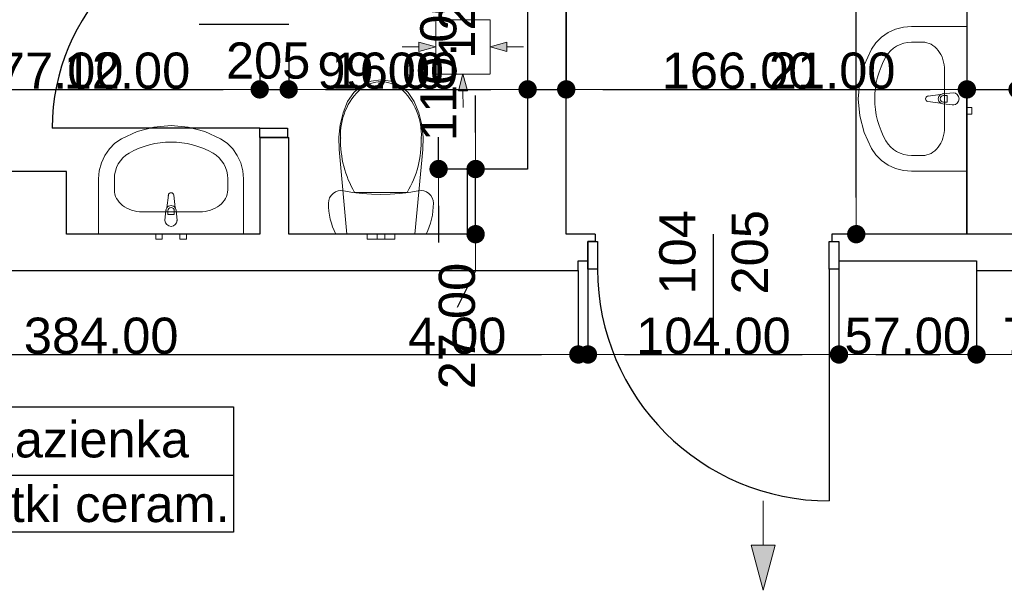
# Model space of a CAD drawing. Header units: millimetres. Extents: x -175445 to -20415, y -559200 to 231527.
# Tile 74 of 256: x -137142 to -133063, y -161616 to -159252. Entities that reach past the tile are written whole.
import ezdxf
from ezdxf.enums import TextEntityAlignment as Align

# ---------------------------------------------------------------- set-up
doc = ezdxf.new("R2010")
doc.units = ezdxf.units.MM
doc.header["$MEASUREMENT"] = 0
for name, color, linetype in [('Drzwi', 7, 'Continuous'), ('Linia', 7, 'Continuous'), ('Obiekt', 7, 'Continuous'), ('Strefa', 9, 'Continuous'), ('Słup', 7, 'Continuous'), ('Wymiary', 9, 'Continuous'), ('Ściana', 7, 'Continuous')]:
    doc.layers.add(name, color=color, linetype=linetype)
doc.styles.add('Arial', font='txt')
doc.dimstyles.new('GENERATED_STYLE__1', dxfattribs={"dimtxt": 150, "dimasz": 152, "dimexe": 0.18, "dimexo": 0, "dimgap": 0.09, "dimtad": 1, "dimtih": 1, "dimtoh": 1, "dimlfac": 0.1, "dimzin": 0, "dimdsep": 46, "dimtxsty": 'Arial', "dimblk": 'ARROWHEAD_11', "dimblk1": 'ARROWHEAD_11', "dimblk2": 'ARROWHEAD_11', "dimcen": 0.09, "dimclrd": 256, "dimclre": 256, "dimclrt": 256, "dimazin": 0, "dimtfac": 1, "dimtdec": 4, "dimtmove": 0, "dimatfit": 3, "dimfxl": 1, "dimtolj": 1, "dimtzin": 0, "dimarcsym": 0})
doc.dimstyles.new('GENERATED_STYLE__2', dxfattribs={"dimtxt": 150, "dimasz": 152, "dimexe": 0.18, "dimexo": 0, "dimgap": 0.09, "dimtad": 1, "dimlfac": 0.1, "dimzin": 0, "dimdsep": 46, "dimtxsty": 'Arial', "dimblk": 'ARROWHEAD_11', "dimblk1": 'ARROWHEAD_11', "dimblk2": 'ARROWHEAD_11', "dimcen": 0.09, "dimclrd": 256, "dimclre": 256, "dimclrt": 256, "dimazin": 0, "dimtfac": 1, "dimtdec": 4, "dimtmove": 0, "dimatfit": 3, "dimfxl": 1, "dimtolj": 1, "dimtzin": 0, "dimarcsym": 0})

# ---------------------------------------------------------------- blocks, each defined once
blk = doc.blocks.new('Łazienka_4_07_7', base_point=(-137464.3, 34230.6))
at = {"layer": 'Strefa'}
for p, q in [((-138198.3, 34513.4), (-136256.1, 34513.4)), ((-138198.3, 33994.9), (-138198.3, 34513.4)), ((-137464.3, 34513.4), (-137464.3, 33994.9)), ((-136256.1, 34513.4), (-136256.1, 33994.9)), ((-138161.6, 34487.5), (-137501, 34487.5)), ((-138161.6, 34261.2), (-138161.6, 34487.5)), ((-137501, 34487.5), (-137501, 34261.2)), ((-138198.3, 34230.6), (-136256.1, 34230.6)), ((-137501, 34261.2), (-138161.6, 34261.2)), ((-136256.1, 33994.9), (-138198.3, 33994.9))]:
    blk.add_line(p, q, dxfattribs=at)
at = {"layer": 'Strefa', "style": 'Arial'}
for tag, height, p in [('ROOM_NUMBER', 180, (-137831.3, 34385.5)), ('ROOM_NAME', 150, (-136860.2, 34379.4)), ('ROOM_CALC_AREA', 150, (-137831.3, 34118.5)), ('floor_f', 150, (-136860.2, 34111.5))]:
    blk.add_attdef(tag, text='', height=height, dxfattribs=at).set_placement(p, align=Align.MIDDLE_CENTER)
blk = doc.blocks.new('ARROWHEAD_11')
at = {"color": 0, "linetype": 'Continuous', "lineweight": 0}
blk.add_line((0, 0), (-1, 0), dxfattribs=at)
at = {"color": 0, "linetype": 'Continuous', "lineweight": 0, "const_width": 0.25, "flags": 128}
blk.add_lwpolyline([(-0.125, 0, 1), (0.125, 0, 1)], format="xyb", close=True, dxfattribs=at)
blk = doc.blocks.new('*D1167')
at = {"layer": 'Defpoints', "color": 0}
for p in [(-138668, -160290.6), (-134828, -160290.6), (-134828, -160639.1)]:
    blk.add_point(p, dxfattribs=at)
at = {"layer": 'Wymiary', "lineweight": -2}
for p, q in [((-138668, -160290.6), (-138668, -160639.3)), ((-134828, -160290.6), (-134828, -160639.3)), ((-138516, -160639.1), (-134980, -160639.1))]:
    blk.add_line(p, q, dxfattribs=at)
at = {"layer": 'Wymiary', "lineweight": -2, "xscale": 152, "yscale": 152, "zscale": 152, "rotation": 180}
blk.add_blockref('ARROWHEAD_11', (-138668, -160639.1), dxfattribs=at)
at = {"layer": 'Wymiary', "lineweight": -2, "xscale": 152, "yscale": 152, "zscale": 152}
blk.add_blockref('ARROWHEAD_11', (-134828, -160639.1), dxfattribs=at)
at = {"layer": 'Wymiary', "lineweight": 13, "insert": (-136804.9, -160562.4), "char_height": 150, "attachment_point": 5, "style": 'Arial'}
blk.add_mtext('\\A1;384.00', dxfattribs=at)
blk = doc.blocks.new('*D1168')
at = {"layer": 'Defpoints', "color": 0}
for p in [(-134788, -160250.6), (-134828, -160290.6), (-134788, -160639.1)]:
    blk.add_point(p, dxfattribs=at)
at = {"layer": 'Wymiary', "lineweight": -2}
for p, q in [((-134788, -160250.6), (-134788, -160639.3)), ((-134828, -160290.6), (-134828, -160639.3)), ((-135527.3, -160639.1), (-135132, -160639.1)), ((-135132, -160639.1), (-134980, -160639.1)), ((-134828, -160639.1), (-134788, -160639.1)), ((-134636, -160639.1), (-134484, -160639.1))]:
    blk.add_line(p, q, dxfattribs=at)
at = {"layer": 'Wymiary', "lineweight": -2, "xscale": 152, "yscale": 152, "zscale": 152}
blk.add_blockref('ARROWHEAD_11', (-134828, -160639.1), dxfattribs=at)
at = {"layer": 'Wymiary', "lineweight": -2, "xscale": 152, "yscale": 152, "zscale": 152, "rotation": 180}
blk.add_blockref('ARROWHEAD_11', (-134788, -160639.1), dxfattribs=at)
at = {"layer": 'Wymiary', "lineweight": 13, "insert": (-135329.7, -160562.5), "char_height": 150, "attachment_point": 5, "style": 'Arial'}
blk.add_mtext('\\A1;4.00', dxfattribs=at)
blk = doc.blocks.new('*D1169')
at = {"layer": 'Defpoints', "color": 0}
for p in [(-134788, -160250.6), (-133748, -160250.6), (-133748, -160639.1)]:
    blk.add_point(p, dxfattribs=at)
at = {"layer": 'Wymiary', "lineweight": -2}
for p, q in [((-134788, -160250.6), (-134788, -160639.3)), ((-133748, -160250.6), (-133748, -160639.3)), ((-134636, -160639.1), (-133900, -160639.1))]:
    blk.add_line(p, q, dxfattribs=at)
at = {"layer": 'Wymiary', "lineweight": -2, "xscale": 152, "yscale": 152, "zscale": 152, "rotation": 180}
blk.add_blockref('ARROWHEAD_11', (-134788, -160639.1), dxfattribs=at)
at = {"layer": 'Wymiary', "lineweight": -2, "xscale": 152, "yscale": 152, "zscale": 152}
blk.add_blockref('ARROWHEAD_11', (-133748, -160639.1), dxfattribs=at)
at = {"layer": 'Wymiary', "lineweight": 13, "insert": (-134268, -160562.5), "char_height": 150, "attachment_point": 5, "style": 'Arial'}
blk.add_mtext('\\A1;104.00', dxfattribs=at)
blk = doc.blocks.new('*D1170')
at = {"layer": 'Defpoints', "color": 0}
for p in [(-133748, -160250.6), (-133178, -160290.6), (-133178, -160639.1)]:
    blk.add_point(p, dxfattribs=at)
at = {"layer": 'Wymiary', "lineweight": -2}
for p, q in [((-133748, -160250.6), (-133748, -160639.3)), ((-133178, -160290.6), (-133178, -160639.3)), ((-133596, -160639.1), (-133330, -160639.1))]:
    blk.add_line(p, q, dxfattribs=at)
at = {"layer": 'Wymiary', "lineweight": -2, "xscale": 152, "yscale": 152, "zscale": 152, "rotation": 180}
blk.add_blockref('ARROWHEAD_11', (-133748, -160639.1), dxfattribs=at)
at = {"layer": 'Wymiary', "lineweight": -2, "xscale": 152, "yscale": 152, "zscale": 152}
blk.add_blockref('ARROWHEAD_11', (-133178, -160639.1), dxfattribs=at)
at = {"layer": 'Wymiary', "lineweight": 13, "insert": (-133463, -160562.5), "char_height": 150, "attachment_point": 5, "style": 'Arial'}
blk.add_mtext('\\A1;57.00', dxfattribs=at)
blk = doc.blocks.new('*D1171')
at = {"layer": 'Defpoints', "color": 0}
for p in [(-133178, -160290.6), (-132438, -160290.6), (-132438, -160639.1)]:
    blk.add_point(p, dxfattribs=at)
at = {"layer": 'Wymiary', "lineweight": -2}
for p, q in [((-133178, -160290.6), (-133178, -160639.3)), ((-132438, -160290.6), (-132438, -160639.3)), ((-133026, -160639.1), (-132590, -160639.1))]:
    blk.add_line(p, q, dxfattribs=at)
at = {"layer": 'Wymiary', "lineweight": -2, "xscale": 152, "yscale": 152, "zscale": 152, "rotation": 180}
blk.add_blockref('ARROWHEAD_11', (-133178, -160639.1), dxfattribs=at)
at = {"layer": 'Wymiary', "lineweight": -2, "xscale": 152, "yscale": 152, "zscale": 152}
blk.add_blockref('ARROWHEAD_11', (-132438, -160639.1), dxfattribs=at)
at = {"layer": 'Wymiary', "lineweight": 13, "insert": (-132808, -160562.5), "char_height": 150, "attachment_point": 5, "style": 'Arial'}
blk.add_mtext('\\A1;74.00', dxfattribs=at)
blk = doc.blocks.new('*D1255')
at = {"layer": 'Defpoints', "color": 0}
for p in [(-139323, -160290.6), (-138235.3, -160290.6), (-133833, -163420.7)]:
    blk.add_point(p, dxfattribs=at)
at = {"layer": 'Wymiary', "lineweight": -2}
for p, q in [((-139323, -160290.6), (-138235.1, -160290.6)), ((-138235.3, -160442.6), (-138235.3, -161544.5)), ((-138235.3, -163268.7), (-138235.3, -162166.8)), ((-133833, -163420.7), (-138235.5, -163420.7))]:
    blk.add_line(p, q, dxfattribs=at)
at = {"layer": 'Wymiary', "lineweight": -2, "xscale": 152, "yscale": 152, "zscale": 152}
for p, rotation in [((-138235.3, -160290.6), 90), ((-138235.3, -163420.7), 270)]:
    blk.add_blockref('ARROWHEAD_11', p, dxfattribs=dict(at, rotation=rotation))
at = {"layer": 'Wymiary', "lineweight": 13, "insert": (-138235.3, -161855.7), "char_height": 150, "attachment_point": 5, "rotation": 90, "style": 'Arial'}
blk.add_mtext('\\A1;313.00', dxfattribs=at)
blk = doc.blocks.new('*D1356')
at = {"layer": 'Defpoints', "color": 0}
for p in [(-134878, -156750.6), (-133676.4, -156750.6), (-133178, -160140.6)]:
    blk.add_point(p, dxfattribs=at)
at = {"layer": 'Wymiary', "lineweight": -2}
for p, q in [((-134878, -156750.6), (-133676.2, -156750.6)), ((-133676.4, -156902.6), (-133676.4, -158248.3)), ((-133676.4, -159988.6), (-133676.4, -158870.6)), ((-133178, -160140.6), (-133676.6, -160140.6))]:
    blk.add_line(p, q, dxfattribs=at)
at = {"layer": 'Wymiary', "lineweight": -2, "xscale": 152, "yscale": 152, "zscale": 152}
for p, rotation in [((-133676.4, -156750.6), 90), ((-133676.4, -160140.6), 270)]:
    blk.add_blockref('ARROWHEAD_11', p, dxfattribs=dict(at, rotation=rotation))
at = {"layer": 'Wymiary', "lineweight": 13, "insert": (-133676.4, -158559.5), "char_height": 150, "attachment_point": 5, "rotation": 90, "style": 'Arial'}
blk.add_mtext('\\A1;339.00', dxfattribs=at)
blk = doc.blocks.new('*D1360')
at = {"layer": 'Defpoints', "color": 0}
for p in [(-135288, -159870.6), (-135253.5, -159870.6), (-135288, -160140.6)]:
    blk.add_point(p, dxfattribs=at)
at = {"layer": 'Wymiary', "lineweight": -2}
for p, q in [((-135253.5, -159718.6), (-135253.5, -159566.6)), ((-135288, -159870.6), (-135253.3, -159870.6)), ((-135253.5, -160140.6), (-135253.5, -159870.6)), ((-135288, -160140.6), (-135253.3, -160140.6)), ((-135253.5, -160292.6), (-135330.2, -160444.6))]:
    blk.add_line(p, q, dxfattribs=at)
at = {"layer": 'Wymiary', "lineweight": -2, "xscale": 152, "yscale": 152, "zscale": 152}
for p, rotation in [((-135253.5, -159870.6), 270), ((-135253.5, -160140.6), 90)]:
    blk.add_blockref('ARROWHEAD_11', p, dxfattribs=dict(at, rotation=rotation))
at = {"layer": 'Wymiary', "lineweight": 13, "insert": (-135330.2, -160521.3), "char_height": 150, "attachment_point": 5, "rotation": 90, "style": 'Arial'}
blk.add_mtext('\\A1;27.00', dxfattribs=at)
blk = doc.blocks.new('*D1361')
at = {"layer": 'Defpoints', "color": 0}
for p in [(-135800.4, -158770.6), (-135406.9, -158770.6), (-135288, -159870.6)]:
    blk.add_point(p, dxfattribs=at)
at = {"layer": 'Wymiary', "lineweight": -2}
for p, q in [((-135406.9, -158618.6), (-135406.9, -158466.6)), ((-135800.4, -158770.6), (-135406.7, -158770.6)), ((-135406.9, -158770.6), (-135406.9, -159130.3)), ((-135406.9, -159870.6), (-135406.9, -159738.6)), ((-135288, -159870.6), (-135407.1, -159870.6)), ((-135406.9, -160022.6), (-135406.9, -160174.6))]:
    blk.add_line(p, q, dxfattribs=at)
at = {"layer": 'Wymiary', "lineweight": -2, "xscale": 152, "yscale": 152, "zscale": 152}
for p, rotation in [((-135406.9, -158770.6), 270), ((-135406.9, -159870.6), 90)]:
    blk.add_blockref('ARROWHEAD_11', p, dxfattribs=dict(at, rotation=rotation))
at = {"layer": 'Wymiary', "lineweight": 13, "insert": (-135406.9, -159434.5), "char_height": 150, "attachment_point": 5, "rotation": 90, "style": 'Arial'}
blk.add_mtext('\\A1;110.00', dxfattribs=at)
blk = doc.blocks.new('*D1362')
at = {"layer": 'Defpoints', "color": 0}
for p in [(-135800.4, -158650.6), (-135253.5, -158650.6), (-135800.4, -158770.6)]:
    blk.add_point(p, dxfattribs=at)
at = {"layer": 'Wymiary', "lineweight": -2}
for p, q in [((-135253.5, -158498.6), (-135253.5, -158346.6)), ((-135800.4, -158650.6), (-135253.3, -158650.6)), ((-135253.5, -158770.6), (-135253.5, -158650.6)), ((-135800.4, -158770.6), (-135253.3, -158770.6)), ((-135253.5, -158922.6), (-135330.2, -159074.6))]:
    blk.add_line(p, q, dxfattribs=at)
at = {"layer": 'Wymiary', "lineweight": -2, "xscale": 152, "yscale": 152, "zscale": 152}
for p, rotation in [((-135253.5, -158650.6), 270), ((-135253.5, -158770.6), 90)]:
    blk.add_blockref('ARROWHEAD_11', p, dxfattribs=dict(at, rotation=rotation))
at = {"layer": 'Wymiary', "lineweight": 13, "insert": (-135330.2, -159151.3), "char_height": 150, "attachment_point": 5, "rotation": 90, "style": 'Arial'}
blk.add_mtext('\\A1;12.00', dxfattribs=at)
blk = doc.blocks.new('*D1372')
at = {"layer": 'Defpoints', "color": 0}
for p in [(-136148, -159395.6), (-136148, -159540.6), (-137918, -159880.6)]:
    blk.add_point(p, dxfattribs=at)
at = {"layer": 'Wymiary', "lineweight": -2}
for p, q in [((-136148, -159395.6), (-136148, -159540.8)), ((-137918, -159880.6), (-137918, -159540.5)), ((-137766, -159540.6), (-136300, -159540.6))]:
    blk.add_line(p, q, dxfattribs=at)
at = {"layer": 'Wymiary', "lineweight": -2, "xscale": 152, "yscale": 152, "zscale": 152, "rotation": 180}
blk.add_blockref('ARROWHEAD_11', (-137918, -159540.6), dxfattribs=at)
at = {"layer": 'Wymiary', "lineweight": -2, "xscale": 152, "yscale": 152, "zscale": 152}
blk.add_blockref('ARROWHEAD_11', (-136148, -159540.6), dxfattribs=at)
at = {"layer": 'Wymiary', "lineweight": 13, "insert": (-137033, -159464), "char_height": 150, "attachment_point": 5, "style": 'Arial'}
blk.add_mtext('\\A1;177.00', dxfattribs=at)
blk = doc.blocks.new('*D1373')
at = {"layer": 'Defpoints', "color": 0}
for p in [(-136148, -159395.6), (-136028, -159395.6), (-136028, -159540.6)]:
    blk.add_point(p, dxfattribs=at)
at = {"layer": 'Wymiary', "lineweight": -2}
for p, q in [((-136148, -159395.6), (-136148, -159540.8)), ((-136028, -159395.6), (-136028, -159540.8)), ((-136943.6, -159540.6), (-136452, -159540.6)), ((-136452, -159540.6), (-136300, -159540.6)), ((-136148, -159540.6), (-136028, -159540.6)), ((-135876, -159540.6), (-135724, -159540.6))]:
    blk.add_line(p, q, dxfattribs=at)
at = {"layer": 'Wymiary', "lineweight": -2, "xscale": 152, "yscale": 152, "zscale": 152}
blk.add_blockref('ARROWHEAD_11', (-136148, -159540.6), dxfattribs=at)
at = {"layer": 'Wymiary', "lineweight": -2, "xscale": 152, "yscale": 152, "zscale": 152, "rotation": 180}
blk.add_blockref('ARROWHEAD_11', (-136028, -159540.6), dxfattribs=at)
at = {"layer": 'Wymiary', "lineweight": 13, "insert": (-136697.9, -159464), "char_height": 150, "attachment_point": 5, "style": 'Arial'}
blk.add_mtext('\\A1;12.00', dxfattribs=at)
blk = doc.blocks.new('*D1374')
at = {"layer": 'Defpoints', "color": 0}
for p in [(-135038, -158385.6), (-136028, -159395.6), (-135038, -159540.6)]:
    blk.add_point(p, dxfattribs=at)
at = {"layer": 'Wymiary', "lineweight": -2}
for p, q in [((-135038, -158385.6), (-135038, -159540.8)), ((-136028, -159395.6), (-136028, -159540.8)), ((-135876, -159540.6), (-135190, -159540.6))]:
    blk.add_line(p, q, dxfattribs=at)
at = {"layer": 'Wymiary', "lineweight": -2, "xscale": 152, "yscale": 152, "zscale": 152, "rotation": 180}
blk.add_blockref('ARROWHEAD_11', (-136028, -159540.6), dxfattribs=at)
at = {"layer": 'Wymiary', "lineweight": -2, "xscale": 152, "yscale": 152, "zscale": 152}
blk.add_blockref('ARROWHEAD_11', (-135038, -159540.6), dxfattribs=at)
at = {"layer": 'Wymiary', "lineweight": 13, "insert": (-135646.8, -159464), "char_height": 150, "attachment_point": 5, "style": 'Arial'}
blk.add_mtext('\\A1;99.00', dxfattribs=at)
blk = doc.blocks.new('*D1375')
at = {"layer": 'Defpoints', "color": 0}
for p in [(-135038, -158385.6), (-134878, -158385.6), (-134878, -159540.6)]:
    blk.add_point(p, dxfattribs=at)
at = {"layer": 'Wymiary', "lineweight": -2}
for p, q in [((-135038, -158385.6), (-135038, -159540.8)), ((-134878, -158385.6), (-134878, -159540.8)), ((-135833.6, -159540.6), (-135342, -159540.6)), ((-135342, -159540.6), (-135190, -159540.6)), ((-135038, -159540.6), (-134878, -159540.6)), ((-134726, -159540.6), (-134574, -159540.6))]:
    blk.add_line(p, q, dxfattribs=at)
at = {"layer": 'Wymiary', "lineweight": -2, "xscale": 152, "yscale": 152, "zscale": 152}
blk.add_blockref('ARROWHEAD_11', (-135038, -159540.6), dxfattribs=at)
at = {"layer": 'Wymiary', "lineweight": -2, "xscale": 152, "yscale": 152, "zscale": 152, "rotation": 180}
blk.add_blockref('ARROWHEAD_11', (-134878, -159540.6), dxfattribs=at)
at = {"layer": 'Wymiary', "lineweight": 13, "insert": (-135587.9, -159464), "char_height": 150, "attachment_point": 5, "style": 'Arial'}
blk.add_mtext('\\A1;16.00', dxfattribs=at)
blk = doc.blocks.new('*D1376')
at = {"layer": 'Defpoints', "color": 0}
for p in [(-134878, -158385.6), (-133218, -159540.6), (-133218, -160140.6)]:
    blk.add_point(p, dxfattribs=at)
at = {"layer": 'Wymiary', "lineweight": -2}
for p, q in [((-134878, -158385.6), (-134878, -159540.8)), ((-134726, -159540.6), (-133370, -159540.6)), ((-133218, -160140.6), (-133218, -159540.5))]:
    blk.add_line(p, q, dxfattribs=at)
at = {"layer": 'Wymiary', "lineweight": -2, "xscale": 152, "yscale": 152, "zscale": 152, "rotation": 180}
blk.add_blockref('ARROWHEAD_11', (-134878, -159540.6), dxfattribs=at)
at = {"layer": 'Wymiary', "lineweight": -2, "xscale": 152, "yscale": 152, "zscale": 152}
blk.add_blockref('ARROWHEAD_11', (-133218, -159540.6), dxfattribs=at)
at = {"layer": 'Wymiary', "lineweight": 13, "insert": (-134161.8, -159464), "char_height": 150, "attachment_point": 5, "style": 'Arial'}
blk.add_mtext('\\A1;166.00', dxfattribs=at)
blk = doc.blocks.new('*D1377')
at = {"layer": 'Defpoints', "color": 0}
for p in [(-133008, -159540.6), (-133008, -159880.6), (-133218, -160140.6)]:
    blk.add_point(p, dxfattribs=at)
at = {"layer": 'Wymiary', "lineweight": -2}
for p, q in [((-134030.3, -159540.6), (-133522, -159540.6)), ((-133522, -159540.6), (-133370, -159540.6)), ((-133218, -160140.6), (-133218, -159540.5)), ((-133218, -159540.6), (-133008, -159540.6)), ((-133008, -159880.6), (-133008, -159540.5)), ((-132856, -159540.6), (-132704, -159540.6))]:
    blk.add_line(p, q, dxfattribs=at)
at = {"layer": 'Wymiary', "lineweight": -2, "xscale": 152, "yscale": 152, "zscale": 152}
blk.add_blockref('ARROWHEAD_11', (-133218, -159540.6), dxfattribs=at)
at = {"layer": 'Wymiary', "lineweight": -2, "xscale": 152, "yscale": 152, "zscale": 152, "rotation": 180}
blk.add_blockref('ARROWHEAD_11', (-133008, -159540.6), dxfattribs=at)
at = {"layer": 'Wymiary', "lineweight": 13, "insert": (-133776.2, -159464), "char_height": 150, "attachment_point": 5, "style": 'Arial'}
blk.add_mtext('\\A1;21.00', dxfattribs=at)

msp = doc.modelspace()

# ---------------------------------------------------------------- hatches: boundary and pattern name
at = {"layer": 'Linia', "linetype": 'Continuous', "lineweight": 13}
for points in [[(-135418.812, -159364.243), (-135488.788, -159345.493), (-135488.788, -159382.993)], [(-135193.512, -159364.243), (-135123.536, -159382.993), (-135123.536, -159345.493)], [(-135305.862, -159476.743), (-135324.518, -159546.744), (-135287.018, -159546.693)], [(-134062.034, -161616.006), (-134011.785, -161429.47), (-134111.785, -161429.337)]]:
    msp.add_hatch(color=253, dxfattribs=at).paths.add_polyline_path(points)

# ---------------------------------------------------------------- linework, layer by layer
at = {"layer": 'Drzwi', "color": 253}
for p, q in [((-136148.018, -159700.636), (-137008.018, -159700.636)), ((-136148.018, -159740.636), (-136148.018, -159700.636)), ((-136148.018, -159700.636), (-136033.018, -159700.636)), ((-136033.018, -159700.636), (-136033.018, -159740.636)), ((-136033.018, -159740.636), (-136148.018, -159740.636)), ((-136148.018, -159740.636), (-136033.018, -159740.636)), ((-134788.018, -160170.636), (-134748.018, -160170.636)), ((-134788.018, -160285.636), (-134788.018, -160170.636)), ((-134788.018, -160170.636), (-134788.018, -160250.636)), ((-134758.018, -160170.636), (-134788.018, -160170.636)), ((-134748.018, -160170.636), (-134748.018, -160285.636)), ((-133788.018, -160285.636), (-133788.018, -160170.636)), ((-133788.018, -160170.636), (-133748.018, -160170.636)), ((-133778.018, -160170.636), (-133748.018, -160170.636)), ((-133748.018, -160170.636), (-133748.018, -160285.636)), ((-133748.018, -160170.636), (-133748.018, -160250.636)), ((-134748.018, -160285.636), (-134788.018, -160285.636)), ((-133748.018, -160285.636), (-133788.018, -160285.636)), ((-133788.018, -160285.636), (-133788.018, -161245.636))]:
    msp.add_line(p, q, dxfattribs=at)
for centre, radius, start, end in [((-136148.018, -159700.636), 860, 90, 180), ((-133788.018, -160285.636), 960, 180, 270)]:
    msp.add_arc(centre, radius, start, end, dxfattribs=at)
at = {"layer": 'Linia', "color": 253, "lineweight": 13}
for p, q in [((-135193.512, -159251.893), (-135418.512, -159251.893)), ((-135418.512, -159251.893), (-135418.512, -159476.593)), ((-135193.512, -159476.593), (-135193.512, -159251.893)), ((-135557.702, -159364.243), (-135488.788, -159364.243)), ((-135418.812, -159364.243), (-135488.788, -159345.493)), ((-135488.788, -159382.993), (-135488.788, -159345.493)), ((-135418.812, -159364.243), (-135488.788, -159382.993)), ((-135193.512, -159364.243), (-135123.536, -159345.493)), ((-135193.512, -159364.243), (-135123.536, -159382.993)), ((-135123.536, -159345.493), (-135123.536, -159382.993)), ((-135054.621, -159364.243), (-135123.536, -159364.243)), ((-135418.512, -159476.893), (-135193.512, -159476.893)), ((-135305.862, -159476.743), (-135324.518, -159546.744)), ((-135305.862, -159476.743), (-135287.018, -159546.693)), ((-135287.018, -159546.693), (-135324.518, -159546.744)), ((-135305.676, -159615.633), (-135305.768, -159546.718)), ((-134061.54, -161245.631), (-134061.785, -161429.403)), ((-134062.034, -161616.006), (-134111.785, -161429.337)), ((-134111.785, -161429.337), (-134011.785, -161429.47)), ((-134062.034, -161616.006), (-134011.785, -161429.47))]:
    msp.add_line(p, q, dxfattribs=at)
at = {"layer": 'Obiekt', "color": 253}
for p, q in [((-136399.397, -159270.636), (-136028.018, -159270.636)), ((-134268.018, -160502.014), (-134268.018, -160140.636))]:
    msp.add_line(p, q, dxfattribs=at)
at = {"layer": 'Obiekt', "color": 253, "lineweight": 5}
for p, q in [((-133543.999, -159305.202), (-133513.476, -159291.187)), ((-133513.476, -159291.187), (-133480.832, -159282.595)), ((-133480.832, -159282.595), (-133447.11, -159279.701)), ((-133447.11, -159279.701), (-133218.019, -159279.701)), ((-133218.019, -159279.701), (-133218.019, -159879.701)), ((-133594.879, -159347.548), (-133571.426, -159324.191)), ((-133571.426, -159324.191), (-133543.999, -159305.202)), ((-133643.551, -159439.719), (-133613.61, -159374.527)), ((-133613.61, -159374.527), (-133594.879, -159347.548)), ((-133401.291, -159344.918), (-133447.11, -159344.918)), ((-133661.85, -159508.739), (-133643.551, -159439.719)), ((-133310.337, -159460.875), (-133310.337, -159698.527)), ((-135645.793, -159500.635), (-135686.842, -159506.852)), ((-135604.745, -159506.852), (-135645.793, -159500.635)), ((-135725.15, -159524.812), (-135758.193, -159553.33)), ((-135726.869, -159536.086), (-135726.87, -159536.086)), ((-135686.842, -159506.852), (-135725.15, -159524.812)), ((-135645.794, -159509.275), (-135645.793, -159509.275)), ((-135566.436, -159524.812), (-135604.745, -159506.852)), ((-135533.394, -159553.33), (-135566.436, -159524.812)), ((-133668.005, -159579.701), (-133661.85, -159508.739)), ((-133218.019, -159516.201), (-133198.019, -159516.201)), ((-133218.019, -159543.201), (-133218.019, -159516.201)), ((-133198.019, -159543.201), (-133218.019, -159543.201)), ((-133198.019, -159516.201), (-133198.019, -159543.201)), ((-135758.193, -159553.33), (-135783.791, -159590.526)), ((-135507.796, -159590.526), (-135533.394, -159553.33)), ((-133661.85, -159650.662), (-133668.005, -159579.701)), ((-133379.737, -159568.601), (-133326.803, -159561.971)), ((-133317.29, -159558.701), (-133275.337, -159554.701)), ((-133300.247, -159566.101), (-133315.118, -159566.101)), ((-133300.247, -159593.301), (-133300.247, -159566.101)), ((-135783.791, -159590.526), (-135802.812, -159637.464)), ((-135488.775, -159637.464), (-135507.796, -159590.526)), ((-133326.803, -159597.43), (-133379.737, -159590.801)), ((-133275.337, -159604.701), (-133317.29, -159600.701)), ((-133315.118, -159593.301), (-133300.247, -159593.301)), ((-133218.019, -159616.201), (-133198.019, -159616.201)), ((-133218.019, -159643.201), (-133218.019, -159616.201)), ((-133198.019, -159616.201), (-133198.019, -159643.201)), ((-135802.812, -159637.464), (-135815.217, -159687.21)), ((-135476.37, -159687.21), (-135488.775, -159637.464)), ((-133643.551, -159719.683), (-133661.85, -159650.662)), ((-133198.019, -159643.201), (-133218.019, -159643.201)), ((-136586.385, -159696.805), (-136655.406, -159715.104)), ((-136515.424, -159690.649), (-136586.385, -159696.805)), ((-136444.462, -159696.805), (-136515.424, -159690.649)), ((-136375.442, -159715.104), (-136444.462, -159696.805)), ((-135815.217, -159687.21), (-135820.705, -159738.556)), ((-135470.882, -159738.556), (-135476.37, -159687.21)), ((-136720.598, -159745.045), (-136747.576, -159763.775)), ((-136655.406, -159715.104), (-136720.598, -159745.045)), ((-136310.25, -159745.045), (-136375.442, -159715.104)), ((-136283.272, -159763.775), (-136310.25, -159745.045)), ((-135820.705, -159738.556), (-135819.142, -159790.253)), ((-135472.445, -159790.253), (-135470.882, -159738.556)), ((-133613.61, -159784.875), (-133643.551, -159719.683)), ((-136770.933, -159787.229), (-136789.922, -159814.655)), ((-136747.576, -159763.775), (-136770.933, -159787.229)), ((-136259.915, -159787.229), (-136283.272, -159763.775)), ((-136240.925, -159814.655), (-136259.915, -159787.229)), ((-135819.142, -159790.253), (-135786.768, -160140.636)), ((-135504.819, -160140.636), (-135472.445, -159790.253)), ((-133594.879, -159811.853), (-133613.61, -159784.875)), ((-136789.922, -159814.655), (-136803.937, -159845.179)), ((-136226.911, -159845.179), (-136240.925, -159814.655)), ((-133571.426, -159835.21), (-133594.879, -159811.853)), ((-133401.291, -159814.483), (-133447.11, -159814.483)), ((-136803.937, -159845.179), (-136812.529, -159877.823)), ((-136218.319, -159877.823), (-136226.911, -159845.179)), ((-133543.999, -159854.199), (-133571.426, -159835.21)), ((-133513.476, -159868.214), (-133543.999, -159854.199)), ((-133480.832, -159876.806), (-133513.476, -159868.214)), ((-136812.529, -159877.823), (-136815.424, -159911.545)), ((-136815.424, -159911.545), (-136815.424, -160140.636)), ((-136750.206, -159957.363), (-136750.206, -159911.545)), ((-136280.641, -159957.363), (-136280.641, -159911.545)), ((-136215.424, -159911.545), (-136218.319, -159877.823)), ((-136215.424, -160140.636), (-136215.424, -159911.545)), ((-133447.11, -159879.701), (-133480.832, -159876.806)), ((-133218.019, -159879.701), (-133447.11, -159879.701)), ((-136526.524, -159978.918), (-136533.154, -160031.851)), ((-136497.694, -160031.851), (-136504.324, -159978.918)), ((-135858.226, -159989.654), (-135862.011, -160000.625)), ((-135852.123, -159979.781), (-135858.226, -159989.654)), ((-135844.001, -159971.489), (-135852.123, -159979.781)), ((-135834.256, -159965.183), (-135844.001, -159971.489)), ((-135823.363, -159961.17), (-135834.256, -159965.183)), ((-135811.855, -159959.646), (-135823.363, -159961.17)), ((-135800.293, -159960.686), (-135811.855, -159959.646)), ((-135762.009, -159967.467), (-135800.293, -159960.686)), ((-135723.433, -159972.324), (-135762.009, -159967.467)), ((-135754.735, -159967.593), (-135645.793, -159967.593)), ((-135684.662, -159975.242), (-135723.433, -159972.324)), ((-135645.793, -159976.216), (-135684.662, -159975.242)), ((-135645.793, -159967.593), (-135536.852, -159967.593)), ((-135606.925, -159975.242), (-135645.793, -159976.216)), ((-135568.154, -159972.324), (-135606.925, -159975.242)), ((-135529.578, -159967.467), (-135568.154, -159972.324)), ((-135491.294, -159960.686), (-135529.578, -159967.467)), ((-135479.732, -159959.646), (-135491.294, -159960.686)), ((-135468.224, -159961.17), (-135479.732, -159959.646)), ((-135457.331, -159965.183), (-135468.224, -159961.17)), ((-135447.586, -159971.489), (-135457.331, -159965.183)), ((-135439.464, -159979.781), (-135447.586, -159971.489)), ((-135433.361, -159989.654), (-135439.464, -159979.781)), ((-135429.576, -160000.625), (-135433.361, -159989.654)), ((-135862.011, -160000.625), (-135863.294, -160012.159)), ((-135863.294, -160012.159), (-135862.805, -160028.815)), ((-135862.805, -160028.815), (-135861.34, -160045.413)), ((-135430.247, -160045.413), (-135428.782, -160028.815)), ((-135428.293, -160012.159), (-135429.576, -160000.625)), ((-135428.782, -160028.815), (-135428.293, -160012.159)), ((-136634.25, -160048.318), (-136396.598, -160048.318)), ((-136536.424, -160041.365), (-136540.424, -160083.318)), ((-136529.024, -160058.407), (-136529.024, -160043.537)), ((-136501.824, -160058.407), (-136529.024, -160058.407)), ((-136501.824, -160043.537), (-136501.824, -160058.407)), ((-136490.424, -160083.318), (-136494.424, -160041.365)), ((-135861.34, -160045.413), (-135858.903, -160061.896)), ((-135858.903, -160061.896), (-135855.504, -160078.209)), ((-135436.083, -160078.209), (-135432.684, -160061.896)), ((-135432.684, -160061.896), (-135430.247, -160045.413)), ((-135855.504, -160078.209), (-135851.154, -160094.294)), ((-135851.154, -160094.294), (-135845.867, -160110.096)), ((-135845.867, -160110.096), (-135839.663, -160125.561)), ((-135451.924, -160125.561), (-135445.72, -160110.096)), ((-135445.72, -160110.096), (-135440.433, -160094.294)), ((-135440.433, -160094.294), (-135436.083, -160078.209)), ((-136815.424, -160140.636), (-136215.424, -160140.636)), ((-136551.924, -160140.636), (-136578.924, -160140.636)), ((-136578.924, -160140.636), (-136578.924, -160160.636)), ((-136551.924, -160160.636), (-136551.924, -160140.636)), ((-136451.924, -160140.636), (-136478.924, -160140.636)), ((-136478.924, -160140.636), (-136478.924, -160160.636)), ((-136451.924, -160160.636), (-136451.924, -160140.636)), ((-135839.663, -160125.561), (-135832.562, -160140.636)), ((-135832.562, -160140.636), (-135459.025, -160140.636)), ((-135786.768, -160140.636), (-135504.819, -160140.636)), ((-135686.099, -160140.636), (-135702.793, -160140.636)), ((-135702.793, -160140.636), (-135702.793, -160160.636)), ((-135661.793, -160140.636), (-135686.099, -160140.636)), ((-135657.107, -160140.636), (-135661.793, -160140.636)), ((-135661.793, -160140.636), (-135661.793, -160160.636)), ((-135645.793, -160140.636), (-135657.107, -160140.636)), ((-135634.48, -160140.636), (-135645.793, -160140.636)), ((-135629.793, -160140.636), (-135634.48, -160140.636)), ((-135629.793, -160140.636), (-135629.793, -160160.636)), ((-135605.488, -160140.636), (-135629.793, -160140.636)), ((-135588.793, -160140.636), (-135605.488, -160140.636)), ((-135588.793, -160140.636), (-135588.793, -160160.636)), ((-135459.025, -160140.636), (-135451.924, -160125.561)), ((-136578.924, -160160.636), (-136551.924, -160160.636)), ((-136478.924, -160160.636), (-136451.924, -160160.636)), ((-135686.099, -160160.636), (-135702.793, -160160.636)), ((-135661.793, -160160.636), (-135686.099, -160160.636)), ((-135657.107, -160160.636), (-135661.793, -160160.636)), ((-135645.793, -160160.636), (-135657.107, -160160.636)), ((-135634.48, -160160.636), (-135645.793, -160160.636)), ((-135629.793, -160160.636), (-135634.48, -160160.636)), ((-135605.488, -160160.636), (-135629.793, -160160.636)), ((-135588.793, -160160.636), (-135605.488, -160160.636))]:
    msp.add_line(p, q, dxfattribs=at)
for centre, radius, start, end in [((-135556.333, -159728.332), 256.976, 131.575502, 183.195152), ((-135644.982, -159647.878), 138.562, 90.335594, 126.222811), ((-135646.606, -159647.881), 138.565, 53.777196, 89.664414), ((-135735.254, -159728.332), 256.976, 356.804848, 48.424498), ((-133378.347, -159579.701), 11.187, 97.138925, 262.861075), ((-133315.39, -159579.701), 21.086, 122.771025, 237.228975), ((-133315.118, -159579.701), 13.6, 90, 270), ((-133315.39, -159579.701), 21.086, 95.169607, 122.771025), ((-133275.337, -159579.701), 25, 270, 90), ((-133315.39, -159579.701), 21.086, 237.228975, 264.830393), ((-135387.698, -159752.699), 425.383, 178.646069, 210.348234), ((-135903.889, -159752.699), 425.383, 329.651766, 1.353931), ((-136515.424, -159980.308), 11.187, 7.138925, 172.861075), ((-136515.424, -160043.265), 21.086, 147.228975, 174.830393), ((-136515.424, -160043.265), 21.086, 32.771025, 147.228975), ((-136515.424, -160043.537), 13.6, 0, 180), ((-136515.424, -160043.265), 21.086, 5.169607, 32.771025), ((-136515.424, -160083.318), 25, 180, 0)]:
    msp.add_arc(centre, radius, start, end, dxfattribs=at)
for centre, major_axis, ratio, start_param, end_param in [((-133447.11, -159460.848), (121.2, 0), 0.95652174, 1.57079633, 2.64461782), ((-133401.291, -159461.005), (0, 116.066), 0.78364566, 4.71238898, 6.28318531), ((-133218.019, -159579.701), (381.818, 0), 0.95652174, 2.64461781, 3.63856749), ((-133401.291, -159698.396), (0, 116.066), 0.78364566, 3.14159265, 4.71238898), ((-136515.424, -160140.636), (0, 381.818), 0.95652174, 5.78621047, 6.78016015), ((-133447.11, -159698.553), (121.2, 0), 0.95652174, 3.63856748, 4.71238898), ((-136634.276, -159911.545), (0, 121.2), 0.95652174, 0.49697483, 1.57079633), ((-136396.572, -159911.545), (0, 121.2), 0.95652174, 4.71238898, 5.78621048), ((-136634.119, -159957.363), (116.066, 0), 0.78364566, 3.14159265, 4.71238898), ((-136396.728, -159957.363), (116.066, 0), 0.78364566, 4.71238898, 6.28318531)]:
    msp.add_ellipse(centre, major_axis=major_axis, ratio=ratio, start_param=start_param, end_param=end_param, dxfattribs=at)
for p in [(-135564.717, -159536.086), (-133379.737, -159568.601), (-133317.29, -159558.701), (-133326.803, -159597.43), (-133275.337, -159604.701), (-135812.83, -159742.651), (-135478.757, -159742.651), (-136526.524, -159978.918), (-135754.735, -159967.593), (-136497.694, -160031.851), (-136536.424, -160041.365), (-136490.424, -160083.318)]:
    msp.add_point(p, dxfattribs=at)
at = {"layer": 'Słup', "color": 253}
for p, q in [((-135038.018, -159870.636), (-135288.018, -159870.636)), ((-135288.018, -159870.636), (-135288.018, -160140.636)), ((-136948.018, -159880.636), (-137918.018, -159880.636)), ((-136948.018, -160140.636), (-136948.018, -159880.636))]:
    msp.add_line(p, q, dxfattribs=at)
at = {"layer": 'Ściana', "color": 253}
for p, q in [((-136148.018, -159740.636), (-136033.018, -159740.636)), ((-136033.018, -159740.636), (-136028.018, -159740.636)), ((-134758.018, -160140.636), (-134758.018, -160170.636)), ((-133778.018, -160140.636), (-133778.018, -160170.636)), ((-134758.018, -160170.636), (-134788.018, -160170.636)), ((-134788.018, -160170.636), (-134788.018, -160250.636)), ((-133778.018, -160170.636), (-133748.018, -160170.636)), ((-133748.018, -160170.636), (-133748.018, -160250.636))]:
    msp.add_line(p, q, dxfattribs=at)
at = {"layer": 'Ściana', "color": 253, "flags": 128}
for points in [[(-134878.018, -160140.636), (-134878.018, -156750.636)], [(-133218.019, -157710.636), (-133218.019, -160140.636)], [(-135038.018, -158770.636), (-135038.018, -159870.636)], [(-136148.018, -159740.636), (-136148.018, -160140.636)], [(-136028.018, -160140.636), (-136028.018, -159740.636)], [(-136148.018, -160140.636), (-136948.018, -160140.636)], [(-135288.018, -160140.636), (-136028.018, -160140.636)], [(-134828.018, -160140.636), (-134878.018, -160140.636)], [(-134758.018, -160140.636), (-134828.018, -160140.636)], [(-133218.019, -160140.636), (-133778.018, -160140.636)], [(-133008.019, -160140.636), (-133178.018, -160140.636)], [(-134828.018, -160290.636), (-134828.018, -160250.636)], [(-134828.018, -160250.636), (-134788.018, -160250.636)], [(-133748.018, -160250.636), (-133178.018, -160250.636)], [(-133178.018, -160250.636), (-133178.018, -160290.636)], [(-138668.018, -160290.636), (-134828.018, -160290.636)], [(-133178.018, -160290.636), (-132438.018, -160290.636)]]:
    msp.add_lwpolyline(points, dxfattribs=at)

# ---------------------------------------------------------------- block references
at = {"layer": 'Strefa', "color": 253}
ref = msp.add_blockref('Łazienka_4_07_7', (-137464.266, -161139.368), dxfattribs=at)
ref.add_attrib('ROOM_NAME', 'Łazienka', dxfattribs={"color": 7, "height": 150, "style": 'Arial'}).set_placement((-136860.182, -160990.55), align=Align.MIDDLE_CENTER)
ref.add_attrib('ROOM_NUMBER', '4/07', dxfattribs={"color": 7, "height": 180, "style": 'Arial'}).set_placement((-137831.286, -160984.42), align=Align.MIDDLE_CENTER)
ref.add_attrib('ROOM_CALC_AREA', '5,9 m2', dxfattribs={"color": 7, "height": 150, "style": 'Arial'}).set_placement((-137831.286, -161251.422), align=Align.MIDDLE_CENTER)
ref.add_attrib('floor_f', 'płytki ceram.', dxfattribs={"color": 7, "height": 150, "style": 'Arial'}).set_placement((-136860.182, -161258.468), align=Align.MIDDLE_CENTER)

# ---------------------------------------------------------------- texts
at = {"layer": 'Obiekt', "color": 253, "insert": (-136287.845, -159498.104), "char_height": 150, "attachment_point": 7, "style": 'Arial'}
msp.add_mtext('\\A1;{\\fArial|b0|i0|c238|p38;205}', dxfattribs=at)
at = {"layer": 'Obiekt', "color": 253, "char_height": 150, "attachment_point": 7, "rotation": 90, "style": 'Arial'}
for s, insert in [('\\A1;{\\fArial|b0|i0|c238|p38;104}', (-134340.55, -160390.462)), ('\\A1;{\\fArial|b0|i0|c238|p38;205}', (-134040.55, -160390.462))]:
    msp.add_mtext(s, dxfattribs=dict(at, insert=insert))

# ---------------------------------------------------------------- dimensions: what is measured, and where the dimension line sits
at = {"layer": 'Wymiary', "color": 8, "lineweight": 13}
for base, p1, p2, picture, middle in [((-133676.396, -156750.636), (-133178.018, -160140.636), (-134878.018, -156750.636), '*D1356', (-133676.396, -158559.465)), ((-135253.524, -158650.636), (-135800.354, -158770.636), (-135800.354, -158650.636), '*D1362', (-135330.2, -159151.312)), ((-135406.875, -158770.636), (-135288.018, -159870.636), (-135800.354, -158770.636), '*D1361', (-135406.875, -159434.465)), ((-135253.524, -159870.636), (-135288.018, -160140.636), (-135288.018, -159870.636), '*D1360', (-135330.2, -160521.312)), ((-138235.29, -160290.636), (-133833.018, -163420.675), (-139323.018, -160290.636), '*D1255', (-138235.29, -161855.655))]:
    dim = msp.add_linear_dim(base=base, p1=p1, p2=p2, angle=90, dimstyle='GENERATED_STYLE__2', dxfattribs=at)
    dim.commit()
    dim.dimension.update_dxf_attribs({"geometry": picture, "text_midpoint": middle, "dimtype": 160, "text_rotation": 90})
for base, p1, p2, picture, middle in [((-135038.018, -159540.633), (-136028.018, -159395.636), (-135038.018, -158385.636), '*D1374', (-135646.847, -159540.633)), ((-134878.018, -159540.633), (-135038.018, -158385.636), (-134878.018, -158385.636), '*D1375', (-135587.879, -159540.633)), ((-133218.019, -159540.633), (-134878.018, -158385.636), (-133218.019, -160140.636), '*D1376', (-134161.848, -159540.633)), ((-136148.018, -159540.633), (-137918.018, -159880.636), (-136148.018, -159395.636), '*D1372', (-137033.018, -159540.633)), ((-136028.018, -159540.633), (-136148.018, -159395.636), (-136028.018, -159395.636), '*D1373', (-136697.879, -159540.633)), ((-133008.019, -159540.633), (-133218.019, -160140.636), (-133008.019, -159880.636), '*D1377', (-133776.219, -159540.633)), ((-134788.018, -160639.136), (-134828.018, -160290.636), (-134788.018, -160250.636), '*D1168', (-135329.687, -160639.136)), ((-133748.018, -160639.136), (-134788.018, -160250.636), (-133748.018, -160250.636), '*D1169', (-134268.018, -160639.136)), ((-133178.018, -160639.136), (-133748.018, -160250.636), (-133178.018, -160290.636), '*D1170', (-133463.018, -160639.136)), ((-134828.018, -160639.136), (-138668.018, -160290.636), (-134828.018, -160290.636), '*D1167', (-136804.933, -160639.136)), ((-132438.018, -160639.136), (-133178.018, -160290.636), (-132438.018, -160290.636), '*D1171', (-132808.018, -160639.136))]:
    dim = msp.add_linear_dim(base=base, p1=p1, p2=p2, dimstyle='GENERATED_STYLE__1', dxfattribs=at)
    dim.commit()
    dim.dimension.update_dxf_attribs({"geometry": picture, "text_midpoint": middle, "dimtype": 160})

doc.saveas('drawing.dxf')
